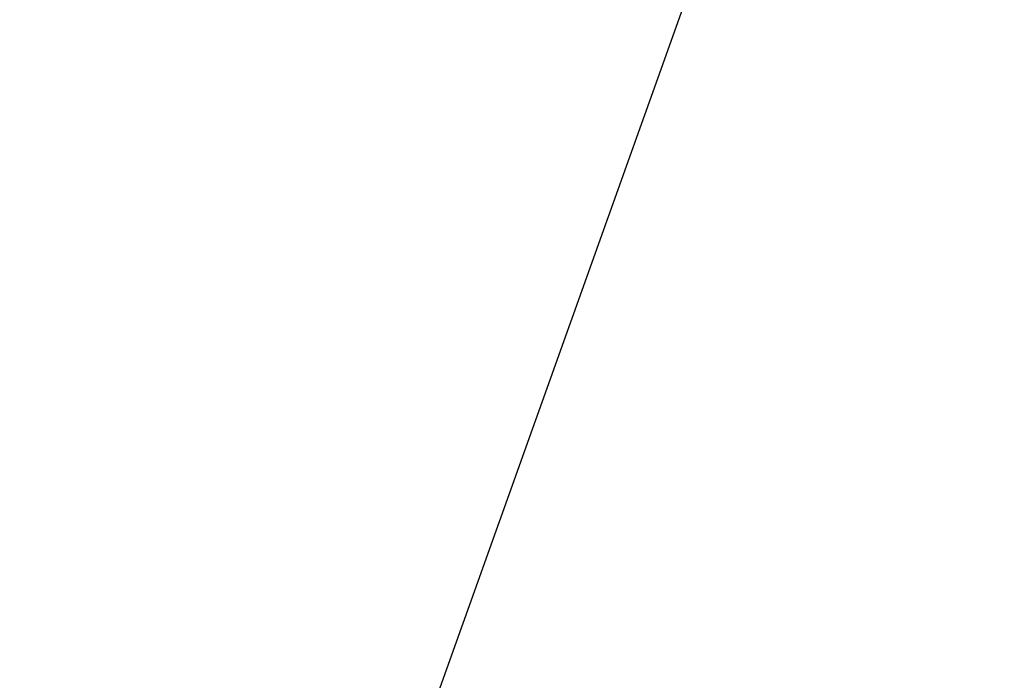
# Model space of a CAD drawing. Header units: metres. Extents: x 136326 to 138181, y 453212 to 454732.
# Tile 9 of 55: x 136453 to 136479, y 453464 to 453481. Entities that reach past the tile are written whole.
import ezdxf

# ---------------------------------------------------------------- set-up
doc = ezdxf.new("R2010")
doc.units = ezdxf.units.M
doc.layers.add('-DR-alg-bladkaders viewports', color=7, linetype='Continuous')

msp = doc.modelspace()

# ---------------------------------------------------------------- linework, layer by layer
at = {"layer": '-DR-alg-bladkaders viewports'}
msp.add_lwpolyline([(136504.073846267, 453575.0052933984), (136438.6286932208, 453391.865342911), (136389.9541732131, 453409.2592070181), (136455.3993262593, 453592.3991575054)], close=True, dxfattribs=at)

doc.saveas('drawing.dxf')
